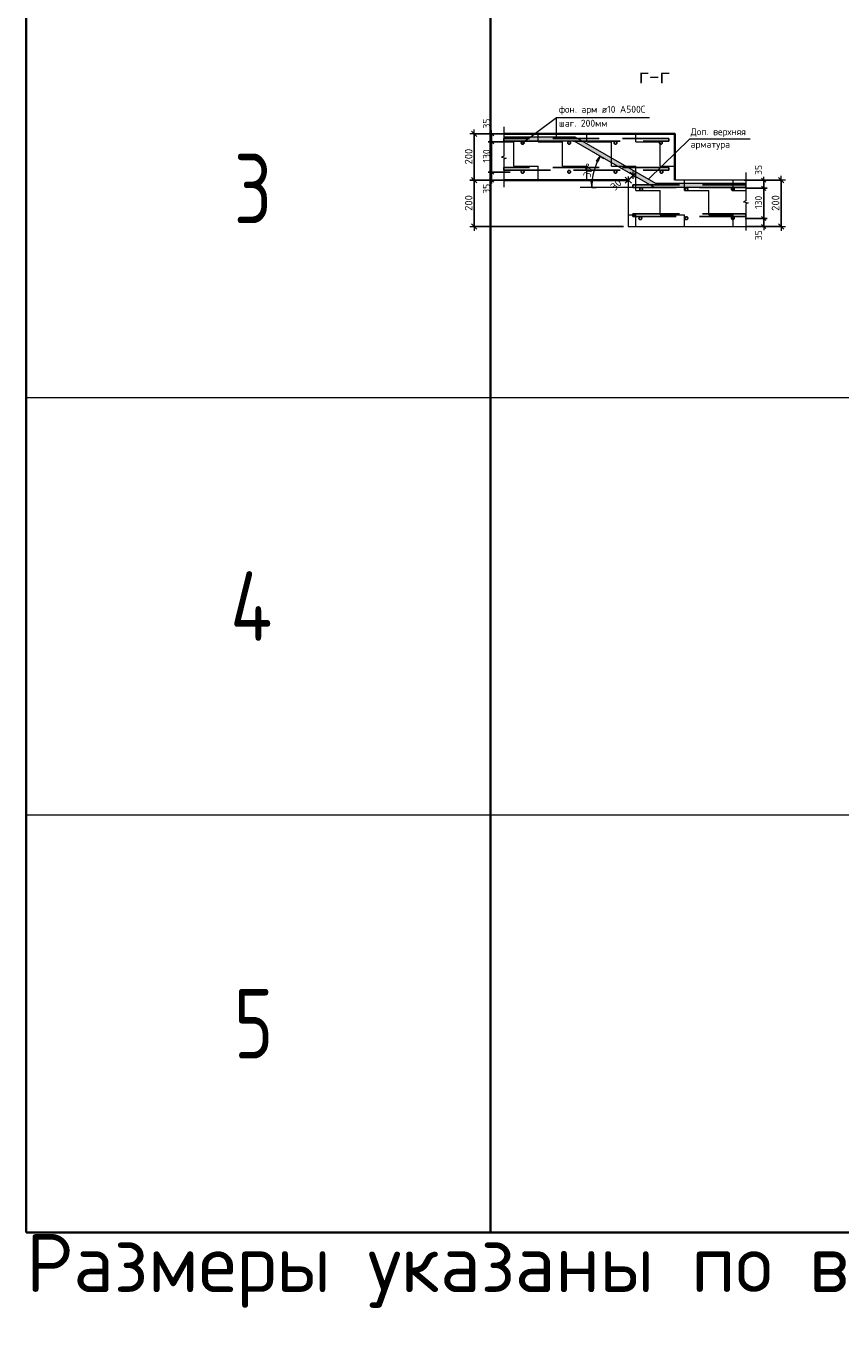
# Model space of a CAD drawing. Header units: metres. Extents: x -38 to 88, y -15 to 19.
# Tile 17 of 41: x 69.82 to 73.33, y -0.48 to 5.12. Entities that reach past the tile are written whole.
import ezdxf

# ---------------------------------------------------------------- set-up
doc = ezdxf.new("R2010")
doc.units = ezdxf.units.M
doc.header["$PDMODE"] = 65
doc.linetypes.add('______2', pattern=[0.27, 0.2, -0.07])
for name, color, linetype, lineweight in [('XR$4$Арм. стержнями нижней зоны', 180, 'Continuous', 35), ('XR$4$ВК__отв в полу 1-2 эт', 220, 'Continuous', 25), ('XR$4$Размерная линия (1)', 7, 'Continuous', 13), ('XR$4$Размерная линия_ общее', 7, 'Continuous', 13), ('XR$4$Текст_ общее_1', 7, 'Continuous', 13)]:
    doc.layers.add(name, color=color, linetype=linetype, lineweight=lineweight)
doc.styles.add('ISOCPEUR', font='txt')
doc.dimstyles.new('DIMSTYLE_15', dxfattribs={"dimtxt": 0.03, "dimasz": 0.03, "dimexe": 0, "dimexo": 0, "dimgap": 0.015, "dimtad": 2, "dimdec": 0, "dimlfac": 1000, "dimrnd": 1, "dimzin": 12, "dimdsep": 46, "dimtxsty": 'ISOCPEUR', "dimblk1": 'ALL_ML_STRICH', "dimblk2": 'ALL_ML_STRICH', "dimsah": 1, "dimcen": 0, "dimclrd": 7, "dimclre": 256, "dimclrt": 7, "dimadec": 0, "dimazin": 0, "dimtfac": 1, "dimtdec": 0, "dimtix": 1, "dimtmove": 2, "dimatfit": 3, "dimfxl": 0, "dimtvp": 1.2, "dimtzin": 0, "dimlwd": 0, "dimlwe": -3, "dimarcsym": 0})
doc.dimstyles.new('DIMSTYLE_17', dxfattribs={"dimtxt": 0.033, "dimasz": 0.0375, "dimexe": 0, "dimexo": 0, "dimgap": 0.0165, "dimtad": 2, "dimdec": 0, "dimlfac": 1000, "dimrnd": 1, "dimzin": 12, "dimdsep": 46, "dimtxsty": 'ISOCPEUR', "dimblk1": 'ALL_ML_STRICH', "dimblk2": 'ALL_ML_STRICH', "dimsah": 1, "dimcen": 0, "dimclrd": 7, "dimclre": 256, "dimclrt": 7, "dimadec": 0, "dimazin": 0, "dimtfac": 1, "dimtdec": 0, "dimtix": 1, "dimtmove": 2, "dimatfit": 3, "dimfxl": 0, "dimtvp": 1.2, "dimtzin": 0, "dimlwd": 0, "dimlwe": -3, "dimarcsym": 0})
doc.dimstyles.new('DIMSTYLE_18', dxfattribs={"dimtxt": 0.03, "dimasz": 0.03, "dimexe": 0, "dimexo": 0, "dimgap": 0.015, "dimtad": 2, "dimdec": 0, "dimlfac": 1000, "dimrnd": 1, "dimzin": 12, "dimdsep": 46, "dimtxsty": 'ISOCPEUR', "dimblk1": 'ALL_ML_STRICH', "dimblk2": 'ALL_ML_STRICH', "dimsah": 1, "dimcen": 0, "dimclrd": 7, "dimclre": 256, "dimclrt": 7, "dimadec": 0, "dimazin": 0, "dimtfac": 1, "dimtdec": 0, "dimtix": 1, "dimtmove": 2, "dimatfit": 3, "dimfxl": 0, "dimtzin": 0, "dimlwd": 0, "dimlwe": -3, "dimarcsym": 0})
doc.dimstyles.new('DIMSTYLE_7', dxfattribs={"dimtxt": 0.033, "dimasz": 0.0375, "dimexe": 0, "dimexo": 0, "dimgap": 0.0165, "dimtad": 2, "dimdec": 0, "dimlfac": 1000, "dimrnd": 1, "dimzin": 12, "dimdsep": 46, "dimtxsty": 'ISOCPEUR', "dimblk1": 'ALL_ML_STRICH', "dimblk2": 'ALL_ML_STRICH', "dimsah": 1, "dimcen": 0, "dimclrd": 7, "dimclre": 256, "dimclrt": 7, "dimadec": 0, "dimazin": 0, "dimtfac": 1, "dimtdec": 0, "dimtix": 1, "dimtmove": 2, "dimatfit": 3, "dimfxl": 0, "dimtzin": 0, "dimlwd": 0, "dimlwe": -3, "dimarcsym": 0})

# ---------------------------------------------------------------- blocks, each defined once
blk = doc.blocks.new('ЭЛЕМЕНТ_УЗОРА_16')
at = {"color": 7, "linetype": 'Continuous', "lineweight": 13, "transparency": 33554687}
blk.add_line((71.8824, 4.4247), (71.8824, 4.4247), dxfattribs=at)
blk.add_lwpolyline([(71.8824, 4.6847), (71.8824, 4.5575), (71.8724, 4.5539), (71.8924, 4.549), (71.8824, 4.5448), (71.8824, 4.4247)], dxfattribs=at)
blk = doc.blocks.new('ЭЛЕМЕНТ_УЗОРА_17')
at = {"color": 7, "linetype": 'Continuous', "lineweight": 13, "transparency": 33554687}
blk.add_line((72.9243, 4.2373), (72.9243, 4.2373), dxfattribs=at)
blk.add_lwpolyline([(72.9243, 4.4873), (72.9243, 4.3651), (72.9143, 4.3616), (72.9343, 4.3568), (72.9243, 4.3528), (72.9243, 4.2373)], dxfattribs=at)
blk = doc.blocks.new('ALL_ML_STRICH')
at = {"color": 0, "linetype": 'ByBlock', "lineweight": -2}
for p, q in [((-1, 0), (0.5, 0)), ((-0.3, -0.3), (0.3, 0.3)), ((0, -0.5), (0, 0.5))]:
    blk.add_line(p, q, dxfattribs=at)
blk = doc.blocks.new('*D218')
at = {"layer": 'DEFPOINTS', "color": 7, "linetype": 'Continuous', "lineweight": 13, "transparency": 33554687}
for p in [(72.9046, 4.4547), (72.9046, 4.2547), (73.0762, 4.2547)]:
    blk.add_point(p, dxfattribs=at)
at = {"layer": 'XR$4$Размерная линия_ общее', "color": 253, "linetype": 'Continuous', "lineweight": -2, "true_color": 0xa0a0a0, "transparency": 33554687}
for p, q in [((72.9246, 4.4547), (73.0762, 4.4547)), ((72.9246, 4.2547), (73.0762, 4.2547))]:
    blk.add_line(p, q, dxfattribs=at)
at = {"layer": 'XR$4$Размерная линия_ общее', "color": 7, "linetype": 'Continuous', "lineweight": -2, "transparency": 33554687}
blk.add_line((73.0762, 4.2547), (73.0762, 4.4547), dxfattribs=at)
at = {"layer": 'XR$4$Размерная линия_ общее', "color": 7, "linetype": 'Continuous', "lineweight": 13, "transparency": 33554687, "xscale": 0.0375, "yscale": 0.0375, "zscale": 0.0375}
for p, rotation in [((73.0762, 4.4547), 90), ((73.0762, 4.2547), 270)]:
    blk.add_blockref('ALL_ML_STRICH', p, dxfattribs=dict(at, rotation=rotation))
at = {"layer": 'XR$4$Размерная линия_ общее', "color": 7, "linetype": 'Continuous', "lineweight": 13, "transparency": 33554687, "insert": (73.0522, 4.3563), "char_height": 0.033, "width": 0.099, "attachment_point": 5, "rotation": 90, "style": 'ISOCPEUR'}
blk.add_mtext('\\A1;{200}', dxfattribs=at)
blk = doc.blocks.new('*D219')
at = {"layer": 'DEFPOINTS', "color": 7, "linetype": 'Continuous', "lineweight": 13, "transparency": 33554687}
for p in [(72.902, 4.2897), (72.9213, 4.2547), (73.0012, 4.2547)]:
    blk.add_point(p, dxfattribs=at)
at = {"layer": 'XR$4$Размерная линия (1)', "color": 9, "linetype": 'Continuous', "lineweight": -2, "true_color": 0xc7c7c7, "transparency": 33554687}
for p, q in [((72.922, 4.2897), (73.0012, 4.2897)), ((72.9413, 4.2547), (73.0012, 4.2547))]:
    blk.add_line(p, q, dxfattribs=at)
at = {"layer": 'XR$4$Размерная линия (1)', "color": 7, "linetype": 'Continuous', "lineweight": -2, "transparency": 33554687}
blk.add_line((73.0012, 4.2547), (73.0012, 4.2897), dxfattribs=at)
at = {"layer": 'XR$4$Размерная линия (1)', "color": 7, "linetype": 'Continuous', "lineweight": 13, "transparency": 33554687, "xscale": 0.03, "yscale": 0.03, "zscale": 0.03}
for p, rotation in [((73.0012, 4.2897), 90), ((73.0012, 4.2547), 270)]:
    blk.add_blockref('ALL_ML_STRICH', p, dxfattribs=dict(at, rotation=rotation))
at = {"layer": 'XR$4$Размерная линия (1)', "color": 7, "linetype": 'Continuous', "lineweight": 13, "transparency": 33554687, "insert": (72.9786, 4.2176), "char_height": 0.03, "width": 0.06, "attachment_point": 5, "rotation": 90, "style": 'ISOCPEUR'}
blk.add_mtext('\\A1;{35}', dxfattribs=at)
blk = doc.blocks.new('*D220')
at = {"layer": 'DEFPOINTS', "color": 7, "linetype": 'Continuous', "lineweight": 13, "transparency": 33554687}
for p in [(72.908, 4.4197), (72.902, 4.2897), (73.0012, 4.2897)]:
    blk.add_point(p, dxfattribs=at)
at = {"layer": 'XR$4$Размерная линия (1)', "color": 9, "linetype": 'Continuous', "lineweight": -2, "true_color": 0xc7c7c7, "transparency": 33554687}
for p, q in [((72.928, 4.4197), (73.0012, 4.4197)), ((72.922, 4.2897), (73.0012, 4.2897))]:
    blk.add_line(p, q, dxfattribs=at)
at = {"layer": 'XR$4$Размерная линия (1)', "color": 7, "linetype": 'Continuous', "lineweight": -2, "transparency": 33554687}
blk.add_line((73.0012, 4.2897), (73.0012, 4.4197), dxfattribs=at)
at = {"layer": 'XR$4$Размерная линия (1)', "color": 7, "linetype": 'Continuous', "lineweight": 13, "transparency": 33554687, "xscale": 0.03, "yscale": 0.03, "zscale": 0.03}
for p, rotation in [((73.0012, 4.4197), 90), ((73.0012, 4.2897), 270)]:
    blk.add_blockref('ALL_ML_STRICH', p, dxfattribs=dict(at, rotation=rotation))
at = {"layer": 'XR$4$Размерная линия (1)', "color": 7, "linetype": 'Continuous', "lineweight": 13, "transparency": 33554687, "insert": (72.9787, 4.3592), "char_height": 0.03, "width": 0.09, "attachment_point": 5, "rotation": 90, "style": 'ISOCPEUR'}
blk.add_mtext('\\A1;{130}', dxfattribs=at)
blk = doc.blocks.new('*D221')
at = {"layer": 'DEFPOINTS', "color": 7, "linetype": 'Continuous', "lineweight": 13, "transparency": 33554687}
for p in [(72.8976, 4.4547), (72.908, 4.4197), (73.0012, 4.4197)]:
    blk.add_point(p, dxfattribs=at)
at = {"layer": 'XR$4$Размерная линия (1)', "color": 9, "linetype": 'Continuous', "lineweight": -2, "true_color": 0xc7c7c7, "transparency": 33554687}
for p, q in [((72.9176, 4.4547), (73.0012, 4.4547)), ((72.928, 4.4197), (73.0012, 4.4197))]:
    blk.add_line(p, q, dxfattribs=at)
at = {"layer": 'XR$4$Размерная линия (1)', "color": 7, "linetype": 'Continuous', "lineweight": -2, "transparency": 33554687}
blk.add_line((73.0012, 4.4197), (73.0012, 4.4547), dxfattribs=at)
at = {"layer": 'XR$4$Размерная линия (1)', "color": 7, "linetype": 'Continuous', "lineweight": 13, "transparency": 33554687, "xscale": 0.03, "yscale": 0.03, "zscale": 0.03}
for p, rotation in [((73.0012, 4.4547), 90), ((73.0012, 4.4197), 270)]:
    blk.add_blockref('ALL_ML_STRICH', p, dxfattribs=dict(at, rotation=rotation))
at = {"layer": 'XR$4$Размерная линия (1)', "color": 7, "linetype": 'Continuous', "lineweight": 13, "transparency": 33554687, "insert": (72.9787, 4.4986), "char_height": 0.03, "width": 0.06, "attachment_point": 5, "rotation": 90, "style": 'ISOCPEUR'}
blk.add_mtext('\\A1;{35}', dxfattribs=at)
blk = doc.blocks.new('*D222')
at = {"layer": 'DEFPOINTS', "color": 7, "linetype": 'Continuous', "lineweight": 13, "transparency": 33554687}
for p in [(71.9285, 4.4897), (71.8294, 4.4547), (71.9092, 4.4547)]:
    blk.add_point(p, dxfattribs=at)
at = {"layer": 'XR$4$Размерная линия (1)', "color": 9, "linetype": 'Continuous', "lineweight": -2, "true_color": 0xc7c7c7, "transparency": 33554687}
for p, q in [((71.9085, 4.4897), (71.8294, 4.4897)), ((71.8892, 4.4547), (71.8294, 4.4547))]:
    blk.add_line(p, q, dxfattribs=at)
at = {"layer": 'XR$4$Размерная линия (1)', "color": 7, "linetype": 'Continuous', "lineweight": -2, "transparency": 33554687}
blk.add_line((71.8294, 4.4547), (71.8294, 4.4897), dxfattribs=at)
at = {"layer": 'XR$4$Размерная линия (1)', "color": 7, "linetype": 'Continuous', "lineweight": 13, "transparency": 33554687, "xscale": 0.03, "yscale": 0.03, "zscale": 0.03}
for p, rotation in [((71.8294, 4.4897), 90), ((71.8294, 4.4547), 270)]:
    blk.add_blockref('ALL_ML_STRICH', p, dxfattribs=dict(at, rotation=rotation))
at = {"layer": 'XR$4$Размерная линия (1)', "color": 7, "linetype": 'Continuous', "lineweight": 13, "transparency": 33554687, "insert": (71.8068, 4.4176), "char_height": 0.03, "width": 0.06, "attachment_point": 5, "rotation": 90, "style": 'ISOCPEUR'}
blk.add_mtext('\\A1;{35}', dxfattribs=at)
blk = doc.blocks.new('*D223')
at = {"layer": 'DEFPOINTS', "color": 7, "linetype": 'Continuous', "lineweight": 13, "transparency": 33554687}
for p in [(71.9225, 4.6197), (71.8294, 4.4897), (71.9285, 4.4897)]:
    blk.add_point(p, dxfattribs=at)
at = {"layer": 'XR$4$Размерная линия (1)', "color": 9, "linetype": 'Continuous', "lineweight": -2, "true_color": 0xc7c7c7, "transparency": 33554687}
for p, q in [((71.9025, 4.6197), (71.8294, 4.6197)), ((71.9085, 4.4897), (71.8294, 4.4897))]:
    blk.add_line(p, q, dxfattribs=at)
at = {"layer": 'XR$4$Размерная линия (1)', "color": 7, "linetype": 'Continuous', "lineweight": -2, "transparency": 33554687}
blk.add_line((71.8294, 4.4897), (71.8294, 4.6197), dxfattribs=at)
at = {"layer": 'XR$4$Размерная линия (1)', "color": 7, "linetype": 'Continuous', "lineweight": 13, "transparency": 33554687, "xscale": 0.03, "yscale": 0.03, "zscale": 0.03}
for p, rotation in [((71.8294, 4.6197), 90), ((71.8294, 4.4897), 270)]:
    blk.add_blockref('ALL_ML_STRICH', p, dxfattribs=dict(at, rotation=rotation))
at = {"layer": 'XR$4$Размерная линия (1)', "color": 7, "linetype": 'Continuous', "lineweight": 13, "transparency": 33554687, "insert": (71.8069, 4.5592), "char_height": 0.03, "width": 0.09, "attachment_point": 5, "rotation": 90, "style": 'ISOCPEUR'}
blk.add_mtext('\\A1;{130}', dxfattribs=at)
blk = doc.blocks.new('*D224')
at = {"layer": 'DEFPOINTS', "color": 7, "linetype": 'Continuous', "lineweight": 13, "transparency": 33554687}
for p in [(71.9329, 4.6547), (71.8294, 4.6197), (71.9225, 4.6197)]:
    blk.add_point(p, dxfattribs=at)
at = {"layer": 'XR$4$Размерная линия (1)', "color": 9, "linetype": 'Continuous', "lineweight": -2, "true_color": 0xc7c7c7, "transparency": 33554687}
for p, q in [((71.9129, 4.6547), (71.8294, 4.6547)), ((71.9025, 4.6197), (71.8294, 4.6197))]:
    blk.add_line(p, q, dxfattribs=at)
at = {"layer": 'XR$4$Размерная линия (1)', "color": 7, "linetype": 'Continuous', "lineweight": -2, "transparency": 33554687}
blk.add_line((71.8294, 4.6197), (71.8294, 4.6547), dxfattribs=at)
at = {"layer": 'XR$4$Размерная линия (1)', "color": 7, "linetype": 'Continuous', "lineweight": 13, "transparency": 33554687, "xscale": 0.03, "yscale": 0.03, "zscale": 0.03}
for p, rotation in [((71.8294, 4.6547), 90), ((71.8294, 4.6197), 270)]:
    blk.add_blockref('ALL_ML_STRICH', p, dxfattribs=dict(at, rotation=rotation))
at = {"layer": 'XR$4$Размерная линия (1)', "color": 7, "linetype": 'Continuous', "lineweight": 13, "transparency": 33554687, "insert": (71.8069, 4.6986), "char_height": 0.03, "width": 0.06, "attachment_point": 5, "rotation": 90, "style": 'ISOCPEUR'}
blk.add_mtext('\\A1;{35}', dxfattribs=at)
blk = doc.blocks.new('*D225')
at = {"layer": 'DEFPOINTS', "color": 7, "linetype": 'Continuous', "lineweight": 13, "transparency": 33554687}
for p in [(71.9259, 4.4547), (71.7544, 4.2547), (72.4179, 4.2547)]:
    blk.add_point(p, dxfattribs=at)
at = {"layer": 'XR$4$Размерная линия_ общее', "color": 253, "linetype": 'Continuous', "lineweight": -2, "true_color": 0xa0a0a0, "transparency": 33554687}
for p, q in [((71.9059, 4.4547), (71.7544, 4.4547)), ((72.3979, 4.2547), (71.7544, 4.2547))]:
    blk.add_line(p, q, dxfattribs=at)
at = {"layer": 'XR$4$Размерная линия_ общее', "color": 7, "linetype": 'Continuous', "lineweight": -2, "transparency": 33554687}
blk.add_line((71.7544, 4.2547), (71.7544, 4.4547), dxfattribs=at)
at = {"layer": 'XR$4$Размерная линия_ общее', "color": 7, "linetype": 'Continuous', "lineweight": 13, "transparency": 33554687, "xscale": 0.0375, "yscale": 0.0375, "zscale": 0.0375}
for p, rotation in [((71.7544, 4.4547), 90), ((71.7544, 4.2547), 270)]:
    blk.add_blockref('ALL_ML_STRICH', p, dxfattribs=dict(at, rotation=rotation))
at = {"layer": 'XR$4$Размерная линия_ общее', "color": 7, "linetype": 'Continuous', "lineweight": 13, "transparency": 33554687, "insert": (71.7304, 4.3563), "char_height": 0.033, "width": 0.099, "attachment_point": 5, "rotation": 90, "style": 'ISOCPEUR'}
blk.add_mtext('\\A1;{200}', dxfattribs=at)
blk = doc.blocks.new('*D226')
at = {"layer": 'DEFPOINTS', "color": 7, "linetype": 'Continuous', "lineweight": 13, "transparency": 33554687}
for p in [(71.9259, 4.6547), (71.7544, 4.4547), (71.9259, 4.4547)]:
    blk.add_point(p, dxfattribs=at)
at = {"layer": 'XR$4$Размерная линия_ общее', "color": 253, "linetype": 'Continuous', "lineweight": -2, "true_color": 0xa0a0a0, "transparency": 33554687}
for p, q in [((71.9059, 4.6547), (71.7544, 4.6547)), ((71.9059, 4.4547), (71.7544, 4.4547))]:
    blk.add_line(p, q, dxfattribs=at)
at = {"layer": 'XR$4$Размерная линия_ общее', "color": 7, "linetype": 'Continuous', "lineweight": -2, "transparency": 33554687}
blk.add_line((71.7544, 4.4547), (71.7544, 4.6547), dxfattribs=at)
at = {"layer": 'XR$4$Размерная линия_ общее', "color": 7, "linetype": 'Continuous', "lineweight": 13, "transparency": 33554687, "xscale": 0.0375, "yscale": 0.0375, "zscale": 0.0375}
for p, rotation in [((71.7544, 4.6547), 90), ((71.7544, 4.4547), 270)]:
    blk.add_blockref('ALL_ML_STRICH', p, dxfattribs=dict(at, rotation=rotation))
at = {"layer": 'XR$4$Размерная линия_ общее', "color": 7, "linetype": 'Continuous', "lineweight": 13, "transparency": 33554687, "insert": (71.7304, 4.5563), "char_height": 0.033, "width": 0.099, "attachment_point": 5, "rotation": 90, "style": 'ISOCPEUR'}
blk.add_mtext('\\A1;{200}', dxfattribs=at)
blk = doc.blocks.new('*D228')
at = {"layer": 'DEFPOINTS', "color": 7, "linetype": 'Continuous', "lineweight": 13, "transparency": 33554687}
for p in [(72.4179, 4.4547), (72.4392, 4.4759), (72.4392, 4.4759)]:
    blk.add_point(p, dxfattribs=at)
at = {"layer": 'XR$4$Размерная линия_ общее', "color": 7, "linetype": 'Continuous', "lineweight": -2, "transparency": 33554687}
blk.add_line((72.4392, 4.4759), (72.4179, 4.4547), dxfattribs=at)
at = {"layer": 'XR$4$Размерная линия_ общее', "color": 253, "linetype": 'Continuous', "lineweight": -2, "true_color": 0xa0a0a0, "transparency": 33554687}
for p, q in [((72.4179, 4.4547), (72.4179, 4.4547)), ((72.4392, 4.4759), (72.4392, 4.4759))]:
    blk.add_line(p, q, dxfattribs=at)
at = {"layer": 'XR$4$Размерная линия_ общее', "color": 7, "linetype": 'Continuous', "lineweight": 13, "transparency": 33554687, "yscale": 0.0375, "zscale": 0.0375}
for p, xscale, rotation in [((72.4179, 4.4547), 0.0375, 224.9999999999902), ((72.4392, 4.4759), 0.03750000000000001, 44.99999999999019)]:
    blk.add_blockref('ALL_ML_STRICH', p, dxfattribs=dict(at, xscale=xscale, rotation=rotation))
at = {"layer": 'XR$4$Размерная линия_ общее', "color": 7, "linetype": 'Continuous', "lineweight": 13, "transparency": 33554687, "insert": (72.3651, 4.4354), "char_height": 0.033, "width": 0.066, "attachment_point": 5, "rotation": 45, "style": 'ISOCPEUR'}
blk.add_mtext('\\A1;{30}', dxfattribs=at)
blk = doc.blocks.new('СЛОЖНЫЙ_ОБЪЕКТ_59')
at = {"linetype": 'Continuous', "lineweight": 13, "transparency": 33554687}
blk.add_hatch(color=7, dxfattribs=at).paths.add_polyline_path([(71.8824, 4.6227), (72.1849, 4.6227), (72.5313, 4.4227), (72.9243, 4.4227), (72.9243, 4.4407), (72.5361, 4.4407), (72.1897, 4.6407), (71.8824, 4.6407)])
at = {"color": 7, "linetype": 'Continuous', "lineweight": 13, "transparency": 33554687}
for p, q in [((72.1897, 4.6407), (71.8824, 4.6407)), ((71.8824, 4.6407), (71.8824, 4.6227)), ((72.1849, 4.6227), (71.8824, 4.6227)), ((72.5313, 4.4227), (72.1849, 4.6227)), ((72.5361, 4.4407), (72.1897, 4.6407)), ((72.9243, 4.4407), (72.5361, 4.4407)), ((72.9243, 4.4407), (72.9243, 4.4227)), ((72.9243, 4.4227), (72.5313, 4.4227))]:
    blk.add_line(p, q, dxfattribs=at)
blk = doc.blocks.new('COMPLEX_ANGLEDIM_0')
at = {"color": 7, "linetype": 'Continuous', "lineweight": 13, "transparency": 33554687}
for p, q in [((72.2806, 4.5371), (72.297, 4.558)), ((72.297, 4.558), (72.2807, 4.5674)), ((72.297, 4.558), (72.2829, 4.5336)), ((72.297, 4.558), (72.2871, 4.5334)), ((72.297, 4.558), (72.297, 4.558)), ((72.297, 4.558), (72.3132, 4.5486)), ((72.2871, 4.5334), (72.2806, 4.5371)), ((72.2645, 4.4489), (72.257, 4.4489)), ((72.257, 4.4489), (72.2607, 4.4227)), ((72.2607, 4.4227), (72.2607, 4.4508)), ((72.2607, 4.4227), (72.2645, 4.4489)), ((72.2607, 4.4227), (72.242, 4.4227)), ((72.2607, 4.4227), (72.2607, 4.4227)), ((72.2607, 4.4227), (72.2795, 4.4227))]:
    blk.add_line(p, q, dxfattribs=at)
blk.add_arc((72.5313, 4.4227), 0.2706, 150, 180, dxfattribs=at)
at = {"color": 7, "linetype": 'Continuous', "lineweight": 13, "transparency": 33554687, "insert": (72.2546, 4.4644), "char_height": 0.033, "width": 0.080962, "attachment_point": 7, "rotation": 75, "style": 'ISOCPEUR'}
blk.add_mtext('\\W0.91;30%%d', dxfattribs=at)

msp = doc.modelspace()

# ---------------------------------------------------------------- hatches: boundary and pattern name
at = {"linetype": 'Continuous', "lineweight": 13, "transparency": 33554687}
h = msp.add_hatch(dxfattribs=at)
h.set_pattern_fill('____', scale=0.105, style=0, pattern_type=2)
h.set_pattern_definition([(0, (0.21, 0.21), (0.105, 0.105), [0.105, -0.105]), (90, (0.21, 0.21), (-0.105, 0.105), [0.105, -0.105])])
h.paths.add_polyline_path([(72.4179, 4.2547), (72.9243, 4.2547), (72.9243, 4.4547), (72.6179, 4.4547), (72.6179, 4.6547), (71.8824, 4.6547), (71.8824, 4.4547), (72.4179, 4.4547)], flags=0)

# ---------------------------------------------------------------- linework, layer by layer
at = {"color": 7, "linetype": 'Continuous', "lineweight": 35, "transparency": 33554687}
for p, q in [((69.8239, 6.8185), (69.8239, 3.5185)), ((71.8239, 6.8185), (71.8239, 3.5185)), ((69.8239, 5.0185), (69.8239, 1.7185)), ((71.8239, 5.0185), (71.8239, 1.7185)), ((72.4179, 4.4547), (71.8824, 4.4547)), ((69.8239, 3.2185), (69.8239, -0.0815)), ((71.8239, 3.2185), (71.8239, -0.0815)), ((69.8239, -0.0815), (78.8239, -0.0815))]:
    msp.add_line(p, q, dxfattribs=at)
at = {"color": 7, "linetype": 'Continuous', "lineweight": 13, "transparency": 33554687}
for p, q in [((71.9629, 4.6157), (72.1091, 4.7247)), ((72.5313, 4.4227), (72.2113, 4.4227)), ((69.8239, 3.5185), (78.8239, 3.5185)), ((69.8239, 1.7185), (78.8239, 1.7185)), ((69.8239, -0.0815), (78.8239, -0.0815))]:
    msp.add_line(p, q, dxfattribs=at)
for points in [[(72.1091, 4.6347), (72.1091, 4.7247), (72.5091, 4.7247)], [(72.5043, 4.4591), (72.6827, 4.6329), (72.9427, 4.6329)]]:
    msp.add_lwpolyline(points, dxfattribs=at)
at = {"color": 7, "linetype": 'Continuous', "lineweight": 35, "transparency": 33554687}
msp.add_lwpolyline([(71.8824, 4.6547), (72.6179, 4.6547), (72.6179, 4.4547)], dxfattribs=at)
at = {"color": 7, "linetype": '______2', "lineweight": -3, "transparency": 33554687}
for points in [[(71.8824, 4.6227), (72.5929, 4.6227), (72.5929, 4.6347), (71.8824, 4.6347), (71.8824, 4.6227)], [(72.9243, 4.4227), (72.438, 4.4227), (72.438, 4.4347), (72.9243, 4.4347), (72.9243, 4.4227)]]:
    msp.add_lwpolyline(points, close=True, dxfattribs=at)
for centre in [(71.9629, 4.6157), (72.1629, 4.6157), (72.3629, 4.6157), (72.5579, 4.6157), (72.473, 4.4157), (72.668, 4.4157), (72.868, 4.4157)]:
    msp.add_circle(centre, 0.006, dxfattribs=at)
at = {"layer": 'XR$4$Арм. стержнями нижней зоны', "color": 7, "linetype": '______2', "lineweight": -3, "transparency": 33554687}
for points in [[(71.8824, 4.4977), (72.5929, 4.4977), (72.5929, 4.5097), (71.8824, 4.5097), (71.8824, 4.4977)], [(72.9243, 4.2977), (72.438, 4.2977), (72.438, 4.3097), (72.9243, 4.3097), (72.9243, 4.2977)]]:
    msp.add_lwpolyline(points, close=True, dxfattribs=at)
for centre in [(71.9629, 4.4907), (72.1629, 4.4907), (72.3629, 4.4907), (72.5609, 4.4907), (72.47, 4.2907), (72.668, 4.2907), (72.868, 4.2907)]:
    msp.add_circle(centre, 0.006, dxfattribs=at)
at = {"layer": 'XR$4$ВК__отв в полу 1-2 эт', "color": 7, "linetype": 'Continuous', "lineweight": 13, "transparency": 33554687}
msp.add_line((72.9243, 4.4547), (72.6179, 4.4547), dxfattribs=at)
msp.add_lwpolyline([(72.4179, 4.4547), (72.4179, 4.2547), (72.9243, 4.2547)], dxfattribs=at)

# ---------------------------------------------------------------- block references
at = {"color": 7, "linetype": 'Continuous', "lineweight": 13, "transparency": 33554687}
for name in ['ЭЛЕМЕНТ_УЗОРА_16', 'СЛОЖНЫЙ_ОБЪЕКТ_59', 'COMPLEX_ANGLEDIM_0', 'ЭЛЕМЕНТ_УЗОРА_17']:
    msp.add_blockref(name, (0, 0), dxfattribs=at)

# ---------------------------------------------------------------- texts
at = {"color": 7, "linetype": 'Continuous', "lineweight": 50, "transparency": 33554687, "insert": (72.5299, 4.905), "char_height": 0.0675, "width": 0.172565, "attachment_point": 5, "style": 'ISOCPEUR'}
msp.add_mtext('\\A1;{\\fISOCPEUR|i0|b0;\\H0.067500;\\W1.000000;\\C7;г-г}\\P', dxfattribs=at)
at = {"color": 7, "linetype": 'Continuous', "lineweight": 35, "transparency": 33554687, "char_height": 0.3, "attachment_point": 7, "style": 'ISOCPEUR'}
for s, insert, width in [('\\W0.78;3', (70.7189, 4.2685), 0.326407), ('\\W0.80;4', (70.7039, 2.4685), 0.359833), ('\\W0.78;5', (70.7189, 0.6685), 0.326407)]:
    msp.add_mtext(s, dxfattribs=dict(at, insert=insert, width=width))
at = {"color": 7, "linetype": 'Continuous', "lineweight": 13, "transparency": 33554687, "insert": (69.8239, -0.4065), "char_height": 0.25, "width": 6.195572, "attachment_point": 7, "style": 'ISOCPEUR'}
msp.add_mtext('\\W0.99;Размеры указаны по внешней стороне', dxfattribs=at)
at = {"layer": 'XR$4$Текст_ общее_1', "color": 7, "linetype": 'Continuous', "lineweight": 13, "transparency": 33554687, "char_height": 0.03, "attachment_point": 1}
for s, insert, width, line_spacing_factor in [('\\A1;{\\fISOCPEUR|i0|b0;\\H0.030000;\\W1.000000;\\C7;фон. арм ø10 А500С}\\P{\\fISOCPEUR|i0|b0;\\H0.030000;\\W1.000000;\\C7;шаг. 200мм}\\P', (72.1189, 4.7753), 0.385981, 1.204819), ('\\A1;{\\fISOCPEUR|i0|b0;\\H0.030000;\\W1.000000;\\C7;Доп. верхняя}\\P{\\fISOCPEUR|i0|b0;\\H0.030000;\\W1.000000;\\C7;арматура}\\P', (72.6861, 4.6785), 0.254025, 1.084337)]:
    msp.add_mtext(s, dxfattribs=dict(at, insert=insert, width=width, line_spacing_factor=line_spacing_factor))

# ---------------------------------------------------------------- dimensions: what is measured, and where the dimension line sits
at = {"layer": 'XR$4$Размерная линия (1)', "color": 7, "linetype": 'Continuous', "lineweight": 13, "transparency": 33554687}
for base, p1, p2, dimstyle, picture, middle in [((71.8294, 4.6547), (71.9025, 4.6197), (71.9129, 4.6547), 'DIMSTYLE_15', '*D224', (71.8069, 4.6986)), ((71.8294, 4.6197), (71.9085, 4.4897), (71.9025, 4.6197), 'DIMSTYLE_18', '*D223', (71.8069, 4.5592)), ((71.8294, 4.4897), (71.8892, 4.4547), (71.9085, 4.4897), 'DIMSTYLE_15', '*D222', (71.8068, 4.4176)), ((73.0012, 4.4547), (72.928, 4.4197), (72.9176, 4.4547), 'DIMSTYLE_15', '*D221', (72.9787, 4.4986)), ((73.0012, 4.4197), (72.922, 4.2897), (72.928, 4.4197), 'DIMSTYLE_18', '*D220', (72.9787, 4.3592)), ((73.0012, 4.2897), (72.9413, 4.2547), (72.922, 4.2897), 'DIMSTYLE_15', '*D219', (72.9786, 4.2176))]:
    dim = msp.add_linear_dim(base=base, p1=p1, p2=p2, angle=90, dimstyle=dimstyle, override={"dimpost": '<>', "dimclrd": 7, "dimclre": 9, "dimclrt": 7, "dimlwd": 0, "dimlwe": 65533}, dxfattribs=at)
    dim.commit()
    dim.dimension.update_dxf_attribs({"geometry": picture, "text_midpoint": middle, "dimtype": 160})
at = {"layer": 'XR$4$Размерная линия_ общее', "color": 7, "linetype": 'Continuous', "lineweight": 13, "transparency": 33554687}
for base, p1, p2, angle, dimstyle, picture, middle in [((71.7544, 4.6547), (71.9059, 4.4547), (71.9059, 4.6547), 90, 'DIMSTYLE_7', '*D226', (71.7304, 4.5563)), ((72.4179, 4.4547), (72.4392, 4.4759), (72.4179, 4.4547), 225, 'DIMSTYLE_17', '*D228', (72.3651, 4.4354)), ((71.7544, 4.4547), (72.3979, 4.2547), (71.9059, 4.4547), 90, 'DIMSTYLE_7', '*D225', (71.7304, 4.3563)), ((73.0762, 4.4547), (72.9246, 4.2547), (72.9246, 4.4547), 90, 'DIMSTYLE_7', '*D218', (73.0522, 4.3563))]:
    dim = msp.add_linear_dim(base=base, p1=p1, p2=p2, angle=angle, dimstyle=dimstyle, override={"dimpost": '<>', "dimclrd": 7, "dimclre": 253, "dimclrt": 7, "dimlwd": 0, "dimlwe": 65533}, dxfattribs=at)
    dim.commit()
    dim.dimension.update_dxf_attribs({"geometry": picture, "text_midpoint": middle, "dimtype": 160})

doc.saveas('drawing.dxf')
